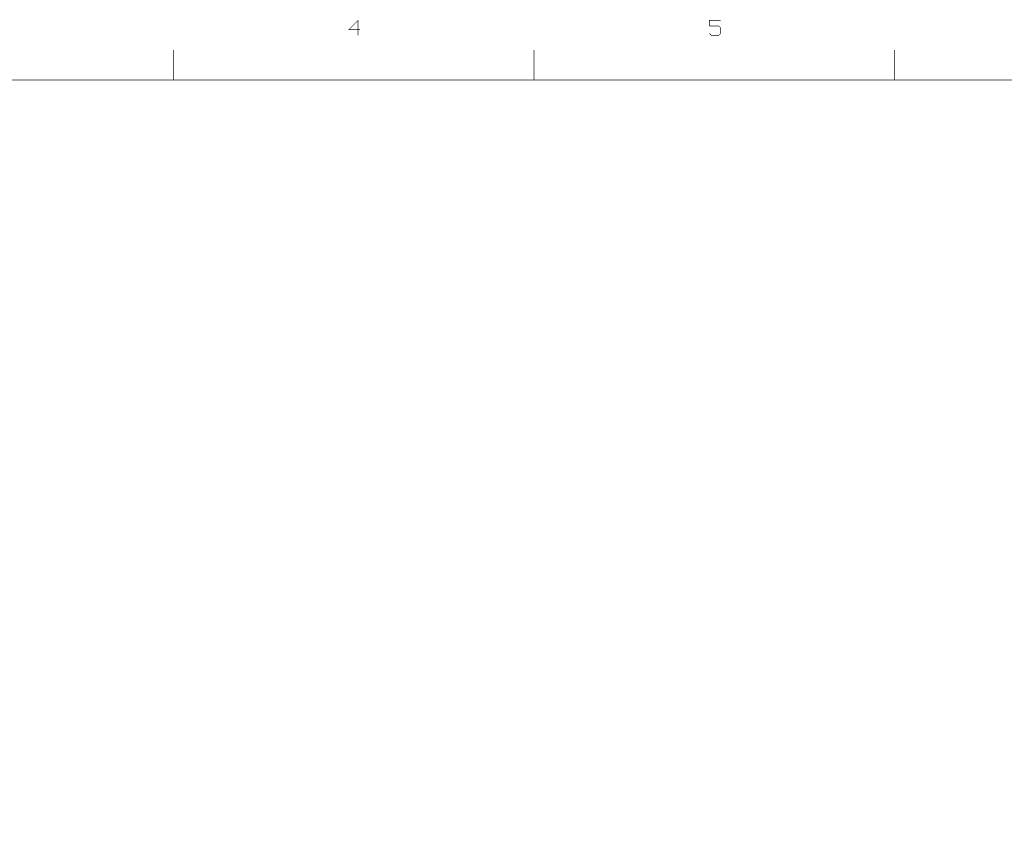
# Model space of a CAD drawing. Extents: x -10328 to 23178, y -9202 to 12802.
# Tile 8 of 9: x -2102 to 6087, y 5998 to 12801. Entities that reach past the tile are written whole.
import ezdxf

# ---------------------------------------------------------------- set-up
doc = ezdxf.new("R2010")
doc.units = 0
doc.header["$MEASUREMENT"] = 0
doc.layers.add('1', color=7, linetype='CONTINUOUS')

msp = doc.modelspace()

# ---------------------------------------------------------------- linework, layer by layer
at = {"layer": '1', "const_width": 5}
for points in [[(728, 12717), (635, 12717), (713, 12795), (713, 12671)], [(3728, 12795), (3635, 12795), (3635, 12748)], [(3635, 12686), (3651, 12671), (3713, 12671), (3728, 12686), (3728, 12733), (3713, 12748), (3635, 12748)], [(-825, 12550), (-825, 12300)], [(2175, 12300), (2175, 12550)], [(5175, 12550), (5175, 12300)], [(-9825, -8700), (-9825, 12300), (22675, 12300)]]:
    msp.add_lwpolyline(points, dxfattribs=at)

doc.saveas('drawing.dxf')
